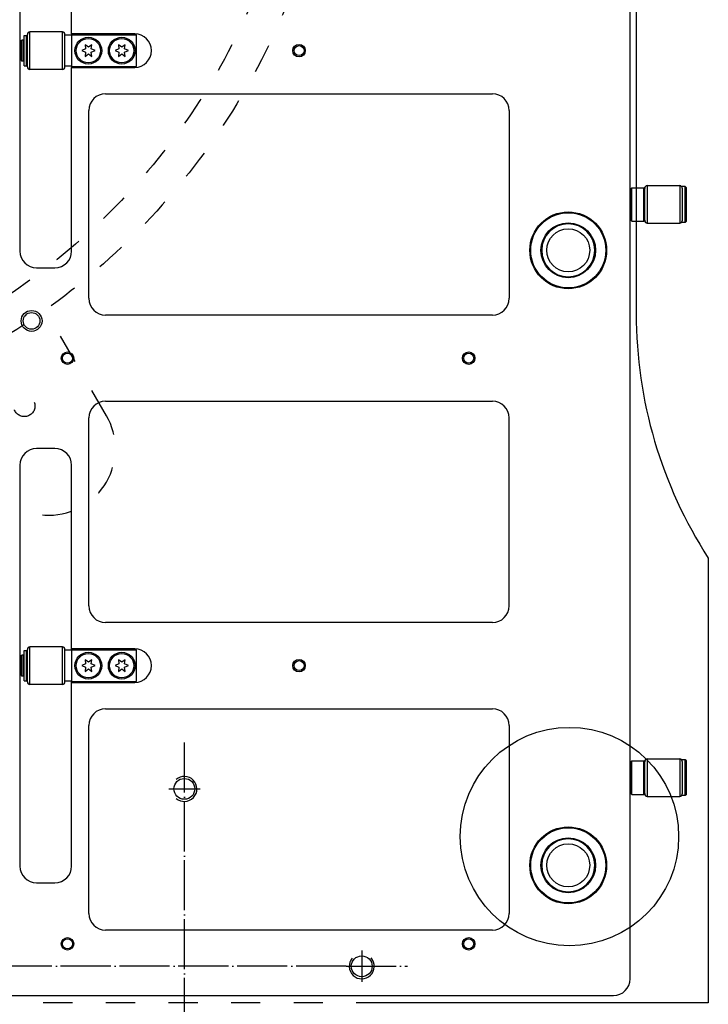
# Model space of a CAD drawing. Extents: x -1809 to 6113, y -4129 to 1471.
# Tile 152 of 197: x 3993 to 4158, y -2124 to -1888. Entities that reach past the tile are written whole.
import ezdxf

# ---------------------------------------------------------------- set-up
doc = ezdxf.new("R2010")
doc.units = 0
doc.linetypes.add('DASHED', pattern=[15, 7, -8])
doc.linetypes.add('DOT_CENTER', pattern=[14, 12, -1, 0, -1])
doc.layers.get('0').update_dxf_attribs({"linetype": 'CONTINUOUS'})
doc.layers.add('1', color=7, linetype='CONTINUOUS')

# ---------------------------------------------------------------- blocks, each defined once
blk = doc.blocks.new('E7018-24101__193', base_point=(4138.86, -1521.88))
at = {"color": 1, "linetype": 'CONTINUOUS'}
for p, q in [((4138.86, -2117.88), (4138.86, -1525.88)), ((3992.66, -1847.54), (3992.66, -1943.54)), ((4005.06, -1891.54), (4005.06, -1847.54)), ((4005.06, -1891.54), (4005.06, -1891.74)), ((4020.16, -1891.54), (4005.06, -1891.54)), ((4005.06, -1891.74), (4005.06, -1891.84)), ((4005.06, -1891.84), (4005.06, -1899.24)), ((4005.06, -1899.24), (4005.06, -1899.34)), ((4005.06, -1899.34), (4005.06, -1899.54)), ((4005.06, -1943.54), (4005.06, -1899.54)), ((4005.06, -1899.54), (4020.16, -1899.54)), ((4013.2, -1905.87), (4105.88, -1905.87)), ((4009.2, -1954.87), (4009.2, -1909.87)), ((4109.88, -1909.87), (4109.88, -1954.87)), ((3996.66, -1947.54), (4001.06, -1947.54)), ((4105.88, -1958.87), (4013.2, -1958.87)), ((4013.2, -1979.53), (4105.88, -1979.53)), ((4009.2, -2028.53), (4009.2, -1983.53)), ((4109.88, -2028.53), (4109.88, -1983.53)), ((4001.06, -1990.86), (3996.66, -1990.86)), ((3992.66, -1994.86), (3992.66, -2090.86)), ((4005.06, -2038.86), (4005.06, -1994.86)), ((4105.88, -2032.53), (4013.2, -2032.53)), ((4005.06, -2039.06), (4005.06, -2038.86)), ((4020.16, -2038.86), (4005.06, -2038.86)), ((4005.06, -2039.06), (4005.06, -2039.16)), ((4005.06, -2039.16), (4005.06, -2046.56)), ((4005.06, -2046.56), (4005.06, -2046.66)), ((4005.06, -2046.86), (4005.06, -2046.66)), ((4005.06, -2090.86), (4005.06, -2046.86)), ((4005.06, -2046.86), (4020.16, -2046.86)), ((4013.2, -2053.19), (4105.88, -2053.19)), ((4009.2, -2102.19), (4009.2, -2057.19)), ((4109.88, -2057.19), (4109.88, -2102.19)), ((3996.66, -2094.86), (4001.06, -2094.86)), ((4105.88, -2106.19), (4013.2, -2106.19)), ((3971.56, -2121.88), (4134.86, -2121.88))]:
    blk.add_line(p, q, dxfattribs=at)
for centre, radius in [((4059.54, -1895.54), 1.5), ((4059.54, -1895.54), 1.2), ((4124.03, -1943.37), 9.2), ((4124.03, -1943.37), 9), ((4124.03, -1943.37), 6.55), ((3995.46, -1960.28), 2.5), ((3995.46, -1960.28), 2), ((4004.06, -1969.2), 1.5), ((4004.06, -1969.2), 1.2), ((4100.18, -1969.2), 1.5), ((4100.18, -1969.2), 1.2), ((4059.54, -2042.86), 1.5), ((4059.54, -2042.86), 1.2), ((4124.03, -2090.69), 9.2), ((4124.03, -2090.69), 9), ((4124.03, -2090.69), 6.55), ((4004.06, -2109.49), 1.5), ((4004.06, -2109.49), 1.2), ((4100.18, -2109.49), 1.5), ((4100.18, -2109.49), 1.2)]:
    blk.add_circle(centre, radius, dxfattribs=at)
for centre, radius, start, end in [((4020.16, -1895.54), 4, -90, 90), ((4013.2, -1909.87), 4, 90, 180), ((4105.88, -1909.87), 4, 0, 90), ((4124.03, -1943.37), 6.35, 90, -90), ((4124.03, -1943.37), 6.35, -90, 90), ((3996.66, -1943.54), 4, 180, -90), ((4001.06, -1943.54), 4, -90, 0), ((4013.2, -1954.87), 4, 180, -90), ((4105.88, -1954.87), 4, -90, 0), ((4013.2, -1983.53), 4, 90, 180), ((4105.88, -1983.53), 4, 0, 90), ((3996.66, -1994.86), 4, 90, 180), ((4001.06, -1994.86), 4, 0, 90), ((4013.2, -2028.53), 4, 180, -90), ((4105.88, -2028.53), 4, -90, 0), ((4020.16, -2042.86), 4, -90, 90), ((4013.2, -2057.19), 4, 90, 180), ((4105.88, -2057.19), 4, 0, 90), ((4124.03, -2090.69), 6.35, 90, -90), ((4124.03, -2090.69), 6.35, -90, 90), ((3996.66, -2090.86), 4, 180, -90), ((4001.06, -2090.86), 4, -90, 0), ((4013.2, -2102.19), 4, 180, -90), ((4105.88, -2102.19), 4, -90, 0), ((4134.86, -2117.88), 4, -90, 0)]:
    blk.add_arc(centre, radius, start, end, dxfattribs=at)
blk = doc.blocks.new('BEARING_HK0509__214', base_point=(4003.46, -2038.36))
at = {"color": 1, "linetype": 'CONTINUOUS'}
for p, q in [((3994.46, -2046.76), (3994.46, -2038.96)), ((3995.06, -2047.36), (3995.06, -2038.36)), ((4002.86, -2038.36), (3995.06, -2038.36)), ((4002.86, -2047.36), (4002.86, -2038.36)), ((4003.46, -2039.16), (4003.46, -2038.96)), ((4003.46, -2040.36), (4003.46, -2039.16)), ((4003.46, -2045.36), (4003.46, -2040.36)), ((4003.46, -2046.56), (4003.46, -2045.36)), ((4003.46, -2046.76), (4003.46, -2046.56)), ((4002.86, -2047.36), (3995.06, -2047.36))]:
    blk.add_line(p, q, dxfattribs=at)
for centre, start, end in [((3995.06, -2038.96), 90, 180), ((4002.86, -2038.96), 0, 90), ((3995.06, -2046.76), 180, -90), ((4002.86, -2046.76), -90, 0)]:
    blk.add_arc(centre, 0.6, start, end, dxfattribs=at)
blk = doc.blocks.new('23796-0S111__215', base_point=(4020.56, -2039.06))
at = {"color": 1, "linetype": 'CONTINUOUS'}
for p, q in [((4003.46, -2040.36), (4003.46, -2039.16)), ((4005.06, -2039.16), (4003.46, -2039.16)), ((4005.06, -2039.06), (4020.56, -2039.06)), ((4005.06, -2039.06), (4005.06, -2039.16)), ((4005.06, -2039.16), (4005.06, -2046.56)), ((4020.56, -2046.66), (4020.56, -2039.06)), ((3992.96, -2040.56), (3993.16, -2040.36)), ((3992.96, -2040.56), (3992.96, -2045.16)), ((3993.56, -2040.36), (3993.16, -2040.36)), ((3993.16, -2042.86), (3993.16, -2040.36)), ((3993.56, -2041.26), (3993.56, -2040.36)), ((3993.56, -2042.86), (3993.56, -2041.26)), ((3993.56, -2041.26), (3993.66, -2041.26)), ((3994.46, -2040.36), (3994.26, -2040.36)), ((3994.26, -2041.26), (3994.26, -2040.36)), ((3994.26, -2042.86), (3994.26, -2041.26)), ((4003.46, -2045.36), (4003.46, -2040.36)), ((3993.16, -2045.36), (3993.16, -2042.86)), ((3993.56, -2044.46), (3993.56, -2042.86)), ((3993.56, -2045.36), (3993.56, -2044.46)), ((3993.56, -2044.46), (3993.66, -2044.46)), ((3994.26, -2044.46), (3994.26, -2042.86)), ((3994.26, -2045.36), (3994.26, -2044.46)), ((3992.96, -2045.16), (3993.16, -2045.36)), ((3993.56, -2045.36), (3993.16, -2045.36)), ((3994.46, -2045.36), (3994.26, -2045.36)), ((4003.46, -2046.56), (4003.46, -2045.36)), ((4005.06, -2046.56), (4003.46, -2046.56)), ((4005.06, -2046.56), (4005.06, -2046.66)), ((4005.06, -2046.66), (4020.56, -2046.66))]:
    blk.add_line(p, q, dxfattribs=at)
for centre in [(4009.06, -2042.86), (4017.06, -2042.86)]:
    blk.add_circle(centre, 3.2, dxfattribs=at)
blk = doc.blocks.new('WASHER1__216', base_point=(3994.26, -2039.21))
at = {"color": 1, "linetype": 'CONTINUOUS'}
for p, q in [((3993.66, -2046.51), (3993.66, -2039.21)), ((3993.66, -2039.21), (3994.26, -2039.21)), ((3994.26, -2040.36), (3994.26, -2039.21)), ((3994.26, -2041.26), (3994.26, -2040.36)), ((3994.26, -2042.86), (3994.26, -2041.26)), ((3994.26, -2044.46), (3994.26, -2042.86)), ((3994.26, -2045.36), (3994.26, -2044.46)), ((3993.66, -2046.51), (3994.26, -2046.51)), ((3994.26, -2046.51), (3994.26, -2045.36))]:
    blk.add_line(p, q, dxfattribs=at)
blk = doc.blocks.new('BEARING_ASSY2_4__217', base_point=(4020.56, -2038.36))
for name, p in [('23796-0S111__215', (4020.56, -2039.06)), ('WASHER1__216', (3994.26, -2039.21)), ('BEARING_HK0509__214', (4003.46, -2038.36))]:
    blk.add_blockref(name, p)
blk = doc.blocks.new('BEARING_HK0509__222', base_point=(4003.46, -1891.04))
at = {"color": 1, "linetype": 'CONTINUOUS'}
for p, q in [((3995.06, -1900.04), (3995.06, -1891.04)), ((4002.86, -1891.04), (3995.06, -1891.04)), ((4002.86, -1900.04), (4002.86, -1891.04)), ((3994.46, -1899.44), (3994.46, -1891.64)), ((4003.46, -1891.84), (4003.46, -1891.64)), ((4003.46, -1893.04), (4003.46, -1891.84)), ((4003.46, -1898.04), (4003.46, -1893.04)), ((4003.46, -1899.24), (4003.46, -1898.04)), ((4002.86, -1900.04), (3995.06, -1900.04)), ((4003.46, -1899.44), (4003.46, -1899.24))]:
    blk.add_line(p, q, dxfattribs=at)
for centre, start, end in [((3995.06, -1891.64), 90, 180), ((4002.86, -1891.64), 0, 90), ((3995.06, -1899.44), 180, -90), ((4002.86, -1899.44), -90, 0)]:
    blk.add_arc(centre, 0.6, start, end, dxfattribs=at)
blk = doc.blocks.new('23796-0S111__223', base_point=(4020.56, -1891.74))
at = {"color": 1, "linetype": 'CONTINUOUS'}
for p, q in [((3992.96, -1893.24), (3993.16, -1893.04)), ((3992.96, -1893.24), (3992.96, -1897.84)), ((3993.16, -1895.54), (3993.16, -1893.04)), ((3993.56, -1893.04), (3993.16, -1893.04)), ((3993.56, -1893.94), (3993.56, -1893.04)), ((3994.26, -1893.94), (3994.26, -1893.04)), ((3994.46, -1893.04), (3994.26, -1893.04)), ((4003.46, -1893.04), (4003.46, -1891.84)), ((4005.06, -1891.84), (4003.46, -1891.84)), ((4003.46, -1898.04), (4003.46, -1893.04)), ((4005.06, -1891.74), (4020.56, -1891.74)), ((4005.06, -1891.74), (4005.06, -1891.84)), ((4005.06, -1891.84), (4005.06, -1899.24)), ((4020.56, -1899.34), (4020.56, -1891.74)), ((3993.16, -1898.04), (3993.16, -1895.54)), ((3993.56, -1893.94), (3993.66, -1893.94)), ((3993.56, -1895.54), (3993.56, -1893.94)), ((3993.56, -1897.14), (3993.56, -1895.54)), ((3994.26, -1895.54), (3994.26, -1893.94)), ((3994.26, -1897.14), (3994.26, -1895.54)), ((3992.96, -1897.84), (3993.16, -1898.04)), ((3993.56, -1898.04), (3993.16, -1898.04)), ((3993.56, -1898.04), (3993.56, -1897.14)), ((3993.56, -1897.14), (3993.66, -1897.14)), ((3994.26, -1898.04), (3994.26, -1897.14)), ((3994.46, -1898.04), (3994.26, -1898.04)), ((4003.46, -1899.24), (4003.46, -1898.04)), ((4005.06, -1899.24), (4003.46, -1899.24)), ((4005.06, -1899.24), (4005.06, -1899.34)), ((4005.06, -1899.34), (4020.56, -1899.34))]:
    blk.add_line(p, q, dxfattribs=at)
for centre in [(4009.06, -1895.54), (4017.06, -1895.54)]:
    blk.add_circle(centre, 3.2, dxfattribs=at)
blk = doc.blocks.new('WASHER1__224', base_point=(3994.26, -1891.89))
at = {"color": 1, "linetype": 'CONTINUOUS'}
for p, q in [((3993.66, -1899.19), (3993.66, -1891.89)), ((3993.66, -1891.89), (3994.26, -1891.89)), ((3994.26, -1893.04), (3994.26, -1891.89)), ((3994.26, -1893.94), (3994.26, -1893.04)), ((3994.26, -1895.54), (3994.26, -1893.94)), ((3994.26, -1897.14), (3994.26, -1895.54)), ((3994.26, -1898.04), (3994.26, -1897.14)), ((3994.26, -1899.19), (3994.26, -1898.04)), ((3993.66, -1899.19), (3994.26, -1899.19))]:
    blk.add_line(p, q, dxfattribs=at)
blk = doc.blocks.new('BEARING_ASSY2_5__225', base_point=(4020.56, -1891.04))
for name, p in [('BEARING_HK0509__222', (4003.46, -1891.04)), ('23796-0S111__223', (4020.56, -1891.74)), ('WASHER1__224', (3994.26, -1891.89))]:
    blk.add_blockref(name, p)
blk = doc.blocks.new('E2812-23753-0__250', base_point=(4152.36, -1928.07))
at = {"color": 1, "linetype": 'CONTINUOUS'}
for p, q in [((4152.06, -1928.07), (4151.36, -1928.07)), ((4151.36, -1928.47), (4151.36, -1928.07)), ((4151.36, -1928.47), (4151.36, -1929.87)), ((4152.36, -1928.37), (4152.06, -1928.07)), ((4152.06, -1936.67), (4152.06, -1928.07)), ((4152.36, -1936.37), (4152.36, -1928.37)), ((4138.86, -1929.87), (4139.06, -1929.87)), ((4151.36, -1929.87), (4151.36, -1934.87)), ((4138.86, -1934.87), (4139.06, -1934.87)), ((4151.36, -1934.87), (4151.36, -1936.27)), ((4151.36, -1936.67), (4151.36, -1936.27)), ((4152.36, -1936.37), (4152.06, -1936.67)), ((4152.06, -1936.67), (4151.36, -1936.67))]:
    blk.add_line(p, q, dxfattribs=at)
blk = doc.blocks.new('BEARING_HK0509__251', base_point=(4151.36, -1927.87))
at = {"color": 1, "linetype": 'CONTINUOUS'}
for p, q in [((4142.36, -1928.47), (4142.36, -1928.57)), ((4142.36, -1932.37), (4142.36, -1928.57)), ((4142.96, -1927.87), (4142.96, -1936.87)), ((4142.96, -1927.87), (4150.76, -1927.87)), ((4150.76, -1927.87), (4150.76, -1936.87)), ((4151.36, -1928.47), (4151.36, -1929.87)), ((4151.36, -1929.87), (4151.36, -1934.87)), ((4142.36, -1936.17), (4142.36, -1932.37)), ((4142.36, -1936.17), (4142.36, -1936.27)), ((4151.36, -1934.87), (4151.36, -1936.27)), ((4142.96, -1936.87), (4150.76, -1936.87))]:
    blk.add_line(p, q, dxfattribs=at)
for centre, start, end in [((4142.96, -1928.47), 90, 180), ((4150.76, -1928.47), 0, 90), ((4142.96, -1936.27), 180, -90), ((4150.76, -1936.27), -90, 0)]:
    blk.add_arc(centre, 0.6, start, end, dxfattribs=at)
blk = doc.blocks.new('24791-0S111__252', base_point=(4142.36, -1928.37))
at = {"color": 1, "linetype": 'CONTINUOUS'}
for p, q in [((4139.06, -1928.57), (4139.26, -1928.37)), ((4139.06, -1932.37), (4139.06, -1928.57)), ((4139.26, -1932.37), (4139.26, -1928.37)), ((4139.26, -1928.37), (4142.16, -1928.37)), ((4142.16, -1932.37), (4142.16, -1928.37)), ((4142.36, -1928.57), (4142.16, -1928.37)), ((4142.36, -1932.37), (4142.36, -1928.57)), ((4139.06, -1936.17), (4139.06, -1932.37)), ((4139.26, -1936.37), (4139.26, -1932.37)), ((4142.16, -1936.37), (4142.16, -1932.37)), ((4142.36, -1936.17), (4142.36, -1932.37)), ((4139.06, -1936.17), (4139.26, -1936.37)), ((4139.26, -1936.37), (4142.16, -1936.37)), ((4142.36, -1936.17), (4142.16, -1936.37))]:
    blk.add_line(p, q, dxfattribs=at)
blk = doc.blocks.new('BEARING_ASSY1_5__253', base_point=(4152.36, -1927.87))
for name, p in [('E2812-23753-0__250', (4152.36, -1928.07)), ('24791-0S111__252', (4142.36, -1928.37)), ('BEARING_HK0509__251', (4151.36, -1927.87))]:
    blk.add_blockref(name, p)
blk = doc.blocks.new('E2812-23753-0__254', base_point=(4152.36, -2065.39))
at = {"color": 1, "linetype": 'CONTINUOUS'}
for p, q in [((4151.36, -2065.79), (4151.36, -2065.39)), ((4152.06, -2065.39), (4151.36, -2065.39)), ((4151.36, -2065.79), (4151.36, -2067.19)), ((4152.06, -2073.99), (4152.06, -2065.39)), ((4152.36, -2065.69), (4152.06, -2065.39)), ((4152.36, -2073.69), (4152.36, -2065.69)), ((4138.86, -2067.19), (4139.06, -2067.19)), ((4151.36, -2067.19), (4151.36, -2072.19)), ((4138.86, -2072.19), (4139.06, -2072.19)), ((4151.36, -2072.19), (4151.36, -2073.59)), ((4151.36, -2073.99), (4151.36, -2073.59)), ((4152.06, -2073.99), (4151.36, -2073.99)), ((4152.36, -2073.69), (4152.06, -2073.99))]:
    blk.add_line(p, q, dxfattribs=at)
blk = doc.blocks.new('BEARING_HK0509__255', base_point=(4151.36, -2065.19))
at = {"color": 1, "linetype": 'CONTINUOUS'}
for p, q in [((4142.36, -2065.79), (4142.36, -2065.89)), ((4142.36, -2069.69), (4142.36, -2065.89)), ((4142.96, -2065.19), (4142.96, -2074.19)), ((4142.96, -2065.19), (4150.76, -2065.19)), ((4150.76, -2065.19), (4150.76, -2074.19)), ((4151.36, -2065.79), (4151.36, -2067.19)), ((4151.36, -2067.19), (4151.36, -2072.19)), ((4142.36, -2073.49), (4142.36, -2069.69)), ((4151.36, -2072.19), (4151.36, -2073.59)), ((4142.36, -2073.49), (4142.36, -2073.59)), ((4142.96, -2074.19), (4150.76, -2074.19))]:
    blk.add_line(p, q, dxfattribs=at)
for centre, start, end in [((4142.96, -2065.79), 90, 180), ((4150.76, -2065.79), 0, 90), ((4142.96, -2073.59), 180, -90), ((4150.76, -2073.59), -90, 0)]:
    blk.add_arc(centre, 0.6, start, end, dxfattribs=at)
blk = doc.blocks.new('24791-0S111__256', base_point=(4142.36, -2065.69))
at = {"color": 1, "linetype": 'CONTINUOUS'}
for p, q in [((4139.06, -2065.89), (4139.26, -2065.69)), ((4139.06, -2069.69), (4139.06, -2065.89)), ((4139.26, -2065.69), (4142.16, -2065.69)), ((4139.26, -2069.69), (4139.26, -2065.69)), ((4142.36, -2065.89), (4142.16, -2065.69)), ((4142.16, -2069.69), (4142.16, -2065.69)), ((4142.36, -2069.69), (4142.36, -2065.89)), ((4139.06, -2073.49), (4139.06, -2069.69)), ((4139.26, -2073.69), (4139.26, -2069.69)), ((4142.16, -2073.69), (4142.16, -2069.69)), ((4142.36, -2073.49), (4142.36, -2069.69)), ((4139.06, -2073.49), (4139.26, -2073.69)), ((4139.26, -2073.69), (4142.16, -2073.69)), ((4142.36, -2073.49), (4142.16, -2073.69))]:
    blk.add_line(p, q, dxfattribs=at)
blk = doc.blocks.new('BEARING_ASSY1_4__257', base_point=(4152.36, -2065.19))
for name, p in [('E2812-23753-0__254', (4152.36, -2065.39)), ('24791-0S111__256', (4142.36, -2065.69)), ('BEARING_HK0509__255', (4151.36, -2065.19))]:
    blk.add_blockref(name, p)
blk = doc.blocks.new('BEARINGS__258', base_point=(4152.36, -1569.57))
for name, p in [('BEARING_ASSY2_5__225', (4020.56, -1891.04)), ('BEARING_ASSY1_5__253', (4152.36, -1927.87)), ('BEARING_ASSY2_4__217', (4020.56, -2038.36)), ('BEARING_ASSY1_4__257', (4152.36, -2065.19))]:
    blk.add_blockref(name, p)
blk = doc.blocks.new('0515-2034_M3X12_7__267', base_point=(4011.96, -2039.96))
at = {"color": 1, "linetype": 'CONTINUOUS'}
for p, q in [((4008.37, -2042.46), (4007.46, -2042.86)), ((4008.26, -2041.47), (4008.37, -2042.46)), ((4009.06, -2042.06), (4008.26, -2041.47)), ((4009.86, -2041.47), (4009.06, -2042.06)), ((4009.75, -2042.46), (4009.86, -2041.47)), ((4010.66, -2042.86), (4009.75, -2042.46)), ((4007.46, -2042.86), (4008.37, -2043.26)), ((4008.37, -2043.26), (4008.26, -2044.24)), ((4008.26, -2044.24), (4009.06, -2043.66)), ((4009.06, -2043.66), (4009.86, -2044.24)), ((4009.75, -2043.26), (4010.66, -2042.86)), ((4009.86, -2044.24), (4009.75, -2043.26))]:
    blk.add_line(p, q, dxfattribs=at)
blk.add_circle((4009.06, -2042.86), 2.9, dxfattribs=at)
blk = doc.blocks.new('0515-2034_M3X12_6__268', base_point=(4019.96, -2039.96))
at = {"color": 1, "linetype": 'CONTINUOUS'}
for p, q in [((4016.37, -2042.46), (4015.46, -2042.86)), ((4016.26, -2041.47), (4016.37, -2042.46)), ((4017.06, -2042.06), (4016.26, -2041.47)), ((4017.86, -2041.47), (4017.06, -2042.06)), ((4017.75, -2042.46), (4017.86, -2041.47)), ((4018.66, -2042.86), (4017.75, -2042.46)), ((4015.46, -2042.86), (4016.37, -2043.26)), ((4016.37, -2043.26), (4016.26, -2044.24)), ((4016.26, -2044.24), (4017.06, -2043.66)), ((4017.06, -2043.66), (4017.86, -2044.24)), ((4017.75, -2043.26), (4018.66, -2042.86)), ((4017.86, -2044.24), (4017.75, -2043.26))]:
    blk.add_line(p, q, dxfattribs=at)
blk.add_circle((4017.06, -2042.86), 2.9, dxfattribs=at)
blk = doc.blocks.new('0515-2034_M3X12_9__269', base_point=(4011.96, -1892.64))
at = {"color": 1, "linetype": 'CONTINUOUS'}
for p, q in [((4008.37, -1895.14), (4007.46, -1895.54)), ((4007.46, -1895.54), (4008.37, -1895.94)), ((4009.06, -1894.74), (4008.26, -1894.15)), ((4008.26, -1894.15), (4008.37, -1895.14)), ((4008.37, -1895.94), (4008.26, -1896.92)), ((4009.86, -1894.15), (4009.06, -1894.74)), ((4009.75, -1895.14), (4009.86, -1894.15)), ((4010.66, -1895.54), (4009.75, -1895.14)), ((4009.75, -1895.94), (4010.66, -1895.54)), ((4009.86, -1896.92), (4009.75, -1895.94)), ((4008.26, -1896.92), (4009.06, -1896.34)), ((4009.06, -1896.34), (4009.86, -1896.92))]:
    blk.add_line(p, q, dxfattribs=at)
blk.add_circle((4009.06, -1895.54), 2.9, dxfattribs=at)
blk = doc.blocks.new('0515-2034_M3X12_8__270', base_point=(4019.96, -1892.64))
at = {"color": 1, "linetype": 'CONTINUOUS'}
for p, q in [((4016.37, -1895.14), (4015.46, -1895.54)), ((4015.46, -1895.54), (4016.37, -1895.94)), ((4017.06, -1894.74), (4016.26, -1894.15)), ((4016.26, -1894.15), (4016.37, -1895.14)), ((4016.37, -1895.94), (4016.26, -1896.92)), ((4017.86, -1894.15), (4017.06, -1894.74)), ((4017.75, -1895.14), (4017.86, -1894.15)), ((4018.66, -1895.54), (4017.75, -1895.14)), ((4017.75, -1895.94), (4018.66, -1895.54)), ((4017.86, -1896.92), (4017.75, -1895.94)), ((4016.26, -1896.92), (4017.06, -1896.34)), ((4017.06, -1896.34), (4017.86, -1896.92))]:
    blk.add_line(p, q, dxfattribs=at)
blk.add_circle((4017.06, -1895.54), 2.9, dxfattribs=at)
blk = doc.blocks.new('SCREWSET_STIFFENER__280', base_point=(4019.96, -1598))
for name, p in [('0515-2034_M3X12_9__269', (4011.96, -1892.64)), ('0515-2034_M3X12_8__270', (4019.96, -1892.64)), ('0515-2034_M3X12_7__267', (4011.96, -2039.96)), ('0515-2034_M3X12_6__268', (4019.96, -2039.96))]:
    blk.add_blockref(name, p)
blk = doc.blocks.new('6960-0041-0_6__285', base_point=(4130.38, -1937.02))
at = {"color": 1, "linetype": 'CONTINUOUS'}
blk.add_circle((4124.03, -1943.37), 5.15, dxfattribs=at)
for start, end in [(90, -90), (-90, 90)]:
    blk.add_arc((4124.03, -1943.37), 6.35, start, end, dxfattribs=at)
blk = doc.blocks.new('6960-0041-0_7__288', base_point=(4130.38, -2084.34))
at = {"color": 1, "linetype": 'CONTINUOUS'}
blk.add_circle((4124.03, -2090.69), 5.15, dxfattribs=at)
for start, end in [(90, -90), (-90, 90)]:
    blk.add_arc((4124.03, -2090.69), 6.35, start, end, dxfattribs=at)
blk = doc.blocks.new('HOLEPLUGS__293', base_point=(4130.38, -1546.72))
for name, p in [('6960-0041-0_6__285', (4130.38, -1937.02)), ('6960-0041-0_7__288', (4130.38, -2084.34))]:
    blk.add_blockref(name, p)
blk = doc.blocks.new('SMALLPARTS__301', base_point=(4152.36, -1481.88))
for name, p in [('HOLEPLUGS__293', (4130.38, -1546.72)), ('BEARINGS__258', (4152.36, -1569.57)), ('SCREWSET_STIFFENER__280', (4019.96, -1598))]:
    blk.add_blockref(name, p)
blk = doc.blocks.new('E7018-64101__302', base_point=(4152.36, -1481.88))
for name, p in [('SMALLPARTS__301', (4152.36, -1481.88)), ('E7018-24101__193', (4138.86, -1521.88))]:
    blk.add_blockref(name, p)
blk = doc.blocks.new('DUT_BOARD__303', base_point=(4109.88, -1537.57))
at = {"color": 1, "linetype": 'CONTINUOUS'}
for p, q in [((4013.2, -1905.87), (4105.88, -1905.87)), ((4009.2, -1954.87), (4009.2, -1909.87)), ((4109.88, -1909.87), (4109.88, -1954.87)), ((4105.88, -1958.87), (4013.2, -1958.87)), ((4013.2, -1979.53), (4105.88, -1979.53)), ((4009.2, -2028.53), (4009.2, -1983.53)), ((4109.88, -2028.53), (4109.88, -1983.53)), ((4105.88, -2032.53), (4013.2, -2032.53)), ((4013.2, -2053.19), (4105.88, -2053.19)), ((4009.2, -2102.19), (4009.2, -2057.19)), ((4109.88, -2057.19), (4109.88, -2102.19)), ((4105.88, -2106.19), (4013.2, -2106.19))]:
    blk.add_line(p, q, dxfattribs=at)
for centre, start, end in [((4013.2, -1909.87), 90, 180), ((4105.88, -1909.87), 0, 90), ((4013.2, -1954.87), 180, -90), ((4105.88, -1954.87), -90, 0), ((4013.2, -1983.53), 90, 180), ((4105.88, -1983.53), 0, 90), ((4013.2, -2028.53), 180, -90), ((4105.88, -2028.53), -90, 0), ((4013.2, -2057.19), 90, 180), ((4105.88, -2057.19), 0, 90), ((4013.2, -2102.19), 180, -90), ((4105.88, -2102.19), -90, 0)]:
    blk.add_arc(centre, 4, start, end, dxfattribs=at)
blk = doc.blocks.new('STIFF_ASSY_DUTBD__304', base_point=(4152.36, -1481.88))
for name, p in [('E7018-64101__302', (4152.36, -1481.88)), ('DUT_BOARD__303', (4109.88, -1537.57))]:
    blk.add_blockref(name, p)
blk = doc.blocks.new('A1__382', base_point=(4152.36, -1481.88))
blk.add_blockref('STIFF_ASSY_DUTBD__304', (4152.36, -1481.88))
blk = doc.blocks.new('FRONT1__383', base_point=(4152.36, -1481.88))
blk.add_blockref('A1__382', (4152.36, -1481.88))
blk = doc.blocks.new('L1__384', base_point=(4152.36, -1481.88))
blk.add_blockref('FRONT1__383', (4152.36, -1481.88))
blk = doc.blocks.new('HEADPLATE_EG__1061', base_point=(3354.3, -2191.02))
at = {"layer": '1', "color": 7, "linetype": 'CONTINUOUS'}
for p, q in [((4140.31, -1269.43), (4140.31, -1958.53)), ((4157.59, -2017.1), (4157.59, -2123.63)), ((4157.59, -2123.63), (4080.25, -2123.63))]:
    blk.add_line(p, q, dxfattribs=at)
at = {"layer": '1', "color": 7, "linetype": 'DASHED'}
for p, q in [((4013.41, -1982.99), (3998.77, -1957.64)), ((4080.25, -2123.63), (3983.87, -2123.63))]:
    blk.add_line(p, q, dxfattribs=at)
at = {"layer": '1', "color": 1, "linetype": 'DOT_CENTER'}
for p, q in [((4032.06, -2143.77), (4032.06, -2061.14)), ((4028.31, -2072.38), (4035.81, -2072.38)), ((4074.56, -2111.13), (4074.56, -2118.63)), ((4070.81, -2114.88), (3977, -2114.88)), ((4070.81, -2114.88), (4085.52, -2114.88))]:
    blk.add_line(p, q, dxfattribs=at)
at = {"layer": '1', "color": 7, "linetype": 'DASHED'}
for centre, radius in [((3902.06, -1821.88), 166.69), ((3902.06, -1821.88), 158.75), ((3993.73, -1980.65), 2.54)]:
    blk.add_circle(centre, radius, dxfattribs=at)
at = {"layer": '1', "color": 7, "linetype": 'CONTINUOUS'}
for centre, radius in [((4124.31, -2083.8), 26.16), ((4032.06, -2072.38), 2.5), ((4074.56, -2114.88), 2.5)]:
    blk.add_circle(centre, radius, dxfattribs=at)
blk.add_arc((4248.26, -1958.53), 107.95, 180, -147.1401, dxfattribs=at)
at = {"layer": '1', "color": 7, "linetype": 'DASHED'}
blk.add_arc((3999.66, -1990.93), 15.88, -150, 30, dxfattribs=at)
at = {"layer": '1', "color": 1, "linetype": 'CONTINUOUS'}
for centre, start, end in [((4032.06, -2072.38), -130.8415, 131.7276), ((4074.56, -2114.88), 139.1585, 41.7276)]:
    blk.add_arc(centre, 3, start, end, dxfattribs=at)

msp = doc.modelspace()

# ---------------------------------------------------------------- block references
msp.add_blockref('L1__384', (4152.36, -1481.88))
at = {"layer": '1'}
msp.add_blockref('HEADPLATE_EG__1061', (3354.3, -2191.02), dxfattribs=at)

doc.saveas('drawing.dxf')
